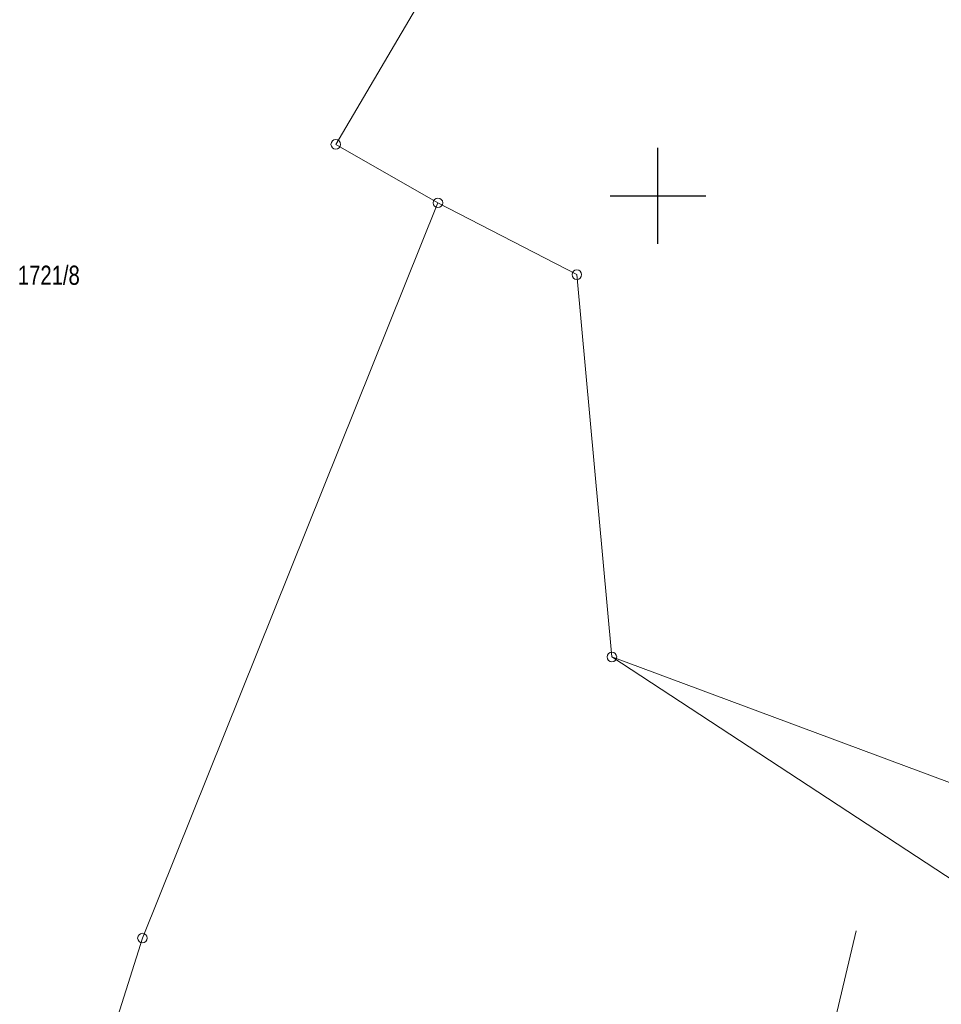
# Model space of a CAD drawing. Header units: metres. Extents: x 7423100 to 7431699, y 5527887 to 5533362.
# Tile 58 of 114: x 7428167 to 7428215, y 5529908 to 5529959. Entities that reach past the tile are written whole.
import ezdxf
from ezdxf.enums import TextEntityAlignment as Align

# ---------------------------------------------------------------- set-up
doc = ezdxf.new("R2010")
doc.units = ezdxf.units.M
doc.header["$MEASUREMENT"] = 0
doc.linetypes.add('219-500', pattern=[0])
doc.layers.get('0').update_dxf_attribs({"color": 2, "linetype": 'CONTINUOUS', "lineweight": 5})
for name, color, linetype in [('202-punkt graniczny', 7, 'CONTINUOUS'), ('211-numer działki ewidencyjnej', 7, 'CONTINUOUS'), ('217-kontur klasyfikacyjny', 7, 'CONTINUOUS'), ('218-kontur użytku gruntowego', 7, 'CONTINUOUS'), ('219-działka ewidencyjna', 7, 'CONTINUOUS'), ('przewód elektroenergetyczny podziemny', 7, 'CONTINUOUS'), ('przewód wodociągowy', 7, 'CONTINUOUS'), ('Wstawianie ramki sekcyjnej z opisem', 7, 'CONTINUOUS')]:
    doc.layers.add(name, color=color, linetype=linetype)
doc.styles.get("Standard").update_dxf_attribs({"font": 'Working1250.shx', "width": 0.75})

# ---------------------------------------------------------------- blocks, each defined once
blk = doc.blocks.new('202')
at = {"color": 0, "linetype": 'Continuous', "lineweight": 0}
blk.add_circle((0, 0), 0.25, dxfattribs=at)
blk = doc.blocks.new('RAMKA500K')
at = {"color": 0}
for p, q in [((200, 197.5), (200, 202.5)), ((197.5, 200), (202.5, 200))]:
    blk.add_line(p, q, dxfattribs=at)

msp = doc.modelspace()

# ---------------------------------------------------------------- linework, layer by layer
at = {"layer": '217-kontur klasyfikacyjny', "color": 92, "linetype": 'Continuous', "lineweight": 18, "flags": 128}
for points in [[(7428194.05, 5529971.13), (7428183.19, 5529952.69)], [(7428183.19, 5529952.69), (7428194.05, 5529971.13)], [(7428183.19, 5529952.69), (7428188.52, 5529949.64)], [(7428188.52, 5529949.64), (7428183.19, 5529952.69)], [(7428188.52, 5529949.64), (7428195.77, 5529945.89)], [(7428195.77, 5529945.89), (7428188.52, 5529949.64)], [(7428195.77, 5529945.89), (7428197.6, 5529925.94)], [(7428197.6, 5529925.94), (7428195.77, 5529945.89)], [(7428197.6, 5529925.94), (7428223.74, 5529908.82)], [(7428223.74, 5529908.82), (7428197.6, 5529925.94)]]:
    msp.add_lwpolyline(points, dxfattribs=at)
at = {"layer": '218-kontur użytku gruntowego', "color": 3, "linetype": 'Continuous', "lineweight": 18, "flags": 128}
for points in [[(7428194.05, 5529971.13), (7428183.19, 5529952.69)], [(7428183.19, 5529952.69), (7428194.05, 5529971.13)], [(7428183.19, 5529952.69), (7428188.52, 5529949.64)], [(7428188.52, 5529949.64), (7428183.19, 5529952.69)], [(7428188.52, 5529949.64), (7428195.77, 5529945.89)], [(7428195.77, 5529945.89), (7428188.52, 5529949.64)], [(7428195.77, 5529945.89), (7428197.6, 5529925.94)], [(7428197.6, 5529925.94), (7428195.77, 5529945.89)], [(7428197.6, 5529925.94), (7428223.74, 5529908.82)], [(7428223.74, 5529908.82), (7428197.6, 5529925.94)]]:
    msp.add_lwpolyline(points, dxfattribs=at)
at = {"layer": '219-działka ewidencyjna', "color": 7, "linetype": '219-500', "lineweight": 18, "flags": 128}
for points in [[(7428194.05, 5529971.13), (7428183.19, 5529952.69)], [(7428183.19, 5529952.69), (7428188.52, 5529949.64)], [(7428188.52, 5529949.64), (7428173.1, 5529911.27)], [(7428188.52, 5529949.64), (7428195.77, 5529945.89)], [(7428195.77, 5529945.89), (7428197.6, 5529925.94)], [(7428197.6, 5529925.94), (7428216.72, 5529918.84)], [(7428173.1, 5529911.27), (7428166.97, 5529891.86)]]:
    msp.add_lwpolyline(points, dxfattribs=at)
at = {"layer": 'przewód elektroenergetyczny podziemny', "color": 1, "linetype": 'Continuous', "lineweight": 18, "flags": 128}
msp.add_lwpolyline([(7428192.6, 5529860.42), (7428198.69, 5529866.48), (7428200.49, 5529873.53), (7428203.16, 5529881.83), (7428204.19, 5529885.63), (7428210.34, 5529911.65)], dxfattribs=at)
at = {"layer": 'przewód wodociągowy', "color": 5, "linetype": 'Continuous', "lineweight": 18, "flags": 128}
msp.add_lwpolyline([(7428210.34, 5529911.65), (7428204.19, 5529885.63), (7428203.16, 5529881.83), (7428200.49, 5529873.53), (7428198.69, 5529866.48), (7428192.6, 5529860.42)], dxfattribs=at)

# ---------------------------------------------------------------- block references
at = {"layer": '202-punkt graniczny', "color": 7, "linetype": 'Continuous', "lineweight": 18}
for p in [(7428183.19, 5529952.69), (7428188.52, 5529949.64), (7428195.77, 5529945.89), (7428197.6, 5529925.94), (7428173.1, 5529911.27)]:
    msp.add_blockref('202', p, dxfattribs=at)
at = {"layer": 'Wstawianie ramki sekcyjnej z opisem', "color": 7, "linetype": 'Continuous', "lineweight": 13}
msp.add_blockref('RAMKA500K', (7428000, 5529750), dxfattribs=at)

# ---------------------------------------------------------------- texts
at = {"layer": '211-numer działki ewidencyjnej', "color": 7, "linetype": 'Continuous', "lineweight": 18, "width": 0.79}
msp.add_text('1721/8', height=1, dxfattribs=at).set_placement((7428166.6, 5529946.36), align=Align.TOP_LEFT)

doc.saveas('drawing.dxf')
